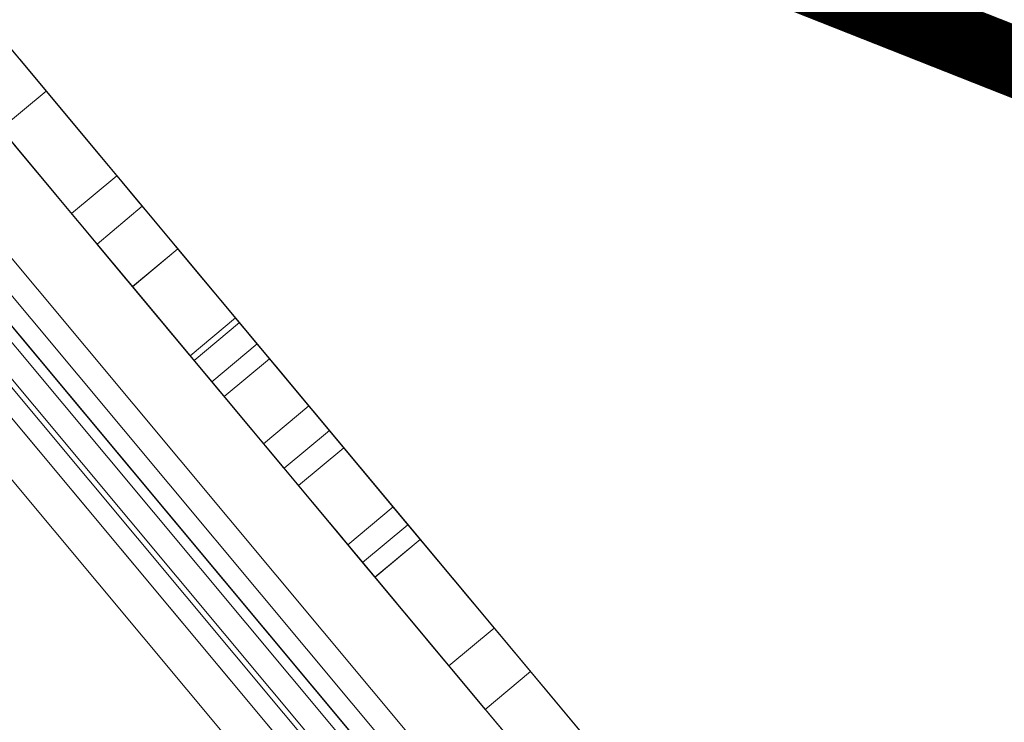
# Model space of a CAD drawing. Header units: millimetres. Extents: x -125266 to 274256, y -711690 to -301689.
# Tile 124 of 256: x -53499 to -53449, y -360735 to -360699. Entities that reach past the tile are written whole.
import ezdxf

# ---------------------------------------------------------------- set-up
doc = ezdxf.new("R2010")
doc.units = ezdxf.units.MM
for name, color, linetype, lineweight in [('AD Wall', 8, 'Continuous', 15), ('ARCH', 7, 'Continuous', 0), ('Equipment', 8, 'Continuous', 0), ('Legend', 5, 'Continuous', 0), ('MEPTEK HVAC-Kitchen Exhaust Air Duct', 30, 'Continuous', 30), ('MEPTEK-TEXT1', 7, 'Continuous', 30)]:
    doc.layers.add(name, color=color, linetype=linetype, lineweight=lineweight)
doc.layers.add('Light Equipment', color=8, linetype='Continuous')
doc.styles.get("Standard").update_dxf_attribs({"font": 'ARIALN.TTF'})
pattern_1 = [(22.867872, (419150.544, -703283.92), (-30.845707, 73.1364), [])]

# ---------------------------------------------------------------- blocks, each defined once
blk = doc.blocks.new('A$Cf0359734')
at = {"layer": 'Equipment', "extrusion": (0, 0, -1), "elevation": -15}
for points in [[(-610.078, 1224.798, -3.802846), (-1131.035, 947.449, 3.802846)], [(-563.585, 1106.137, -3.146449), (-1057.949, 842.946, 3.146449)], [(-371.238, 462.813, -2.242091), (-361.057, 468.233, 2.242091)]]:
    blk.add_lwpolyline(points, format="xyb", close=True, dxfattribs=at)
for points in [[(-591.722, 1158.987, -3.538831), (-1086.084, 895.797), (-1091.774, 906.486), (-1091.58, 906.121), (-1086.084, 895.797), (-1084.559, 898.382), (-1083.015, 900.957), (-1081.46, 903.525), (-1079.888, 906.087), (-1078.303, 908.636), (-1076.702, 911.181)], [(-1077.22, 914.233), (-1087.359, 908.836), (-1091.168, 906.808, 3.626728), (-598.019, 1169.352)], [(-597.218, 1169.311, -3.616317), (-1091.58, 906.121), (-1091.532, 906.208), (-1091.475, 906.293), (-1091.426, 906.38), (-1091.369, 906.465), (-1091.32, 906.552), (-1091.272, 906.639), (-1091.215, 906.724), (-1091.168, 906.808), (-598.022, 1169.351)], [(-597.218, 1169.31, -3.616317), (-1091.582, 906.12, 3.616317), (-597.219, 1169.312)], [(-591.722, 1158.988, -3.538831), (-1086.084, 895.795), (-1084.554, 898.384), (-1083.015, 900.956), (-1081.455, 903.526), (-1079.889, 906.086), (-1078.304, 908.635), (-1076.703, 911.179)], [(-599.158, 1041.719, -0.011713), (-984.646, 836.489), (-990.409, 833.326), (-995.883, 829.759), (-1000.962, 825.886), (-1005.713, 821.665), (-1011.224, 815.871), (-1016.164, 809.592), (-1020.378, 803.047), (-1023.979, 796.101), (-1025.529, 792.694), (-1080.437, 895.526, 3.572618), (-594.649, 1154.151, -3.572618), (-1080.436, 895.526, 3.572618), (-594.65, 1154.151, -3.572618), (-1080.31, 895.593), (-1031.842, 804.552), (-1031.857, 804.516), (-1031.842, 804.552)], [(-546.271, 1063.035, -2.890001), (-1031.776, 804.429), (-1025.527, 792.692)]]:
    blk.add_lwpolyline(points, format="xyb", dxfattribs=at)
for points in [[(-291.028, 543.105), (-743.017, 302.473)], [(-292.438, 545.753), (-744.427, 305.122)], [(-743.016, 302.474), (-291.027, 543.105), (-743.016, 302.474), (-744.425, 305.121)], [(-245.91, 458.357), (-288.208, 537.808), (-740.197, 297.177)], [(-697.897, 217.726), (-740.196, 297.177), (-734.902, 299.996), (-740.196, 297.177), (-288.207, 537.809)], [(-728.008, 310.463), (-306.033, 535.116), (-728.008, 310.463), (-724.248, 303.401)], [(-732.607, 297.82), (-734.016, 300.467), (-294.39, 534.517)], [(-730.802, 304.671), (-301.007, 533.487), (-730.802, 304.671), (-730.238, 303.612)], [(-734.016, 300.466), (-732.606, 297.819), (-292.98, 531.869)], [(-728.72, 303.287), (-299.682, 531.7)], [(-725.729, 302.928), (-299.82, 529.675), (-300.384, 530.734)], [(-299.821, 529.675), (-300.384, 530.734), (-726.293, 303.987)], [(-726.293, 303.987), (-300.384, 530.734)], [(-725.729, 302.928), (-299.82, 529.675)], [(-298.272, 529.051), (-727.31, 300.639), (-727.982, 300.281), (-728.644, 299.928), (-729.285, 299.587), (-729.894, 299.263), (-730.455, 298.964), (-730.974, 298.688), (-731.429, 298.446), (-731.821, 298.237)], [(-728.009, 310.464), (-724.249, 303.401), (-302.273, 528.054), (-724.249, 303.401), (-302.273, 528.054), (-724.249, 303.401)], [(-400.88, 484.621), (-401.43, 484.328), (-401.07, 484.52), (-400.573, 484.785), (-399.921, 485.132), (-398.1, 486.101), (-395.739, 487.358), (-392.954, 488.841), (-389.873, 490.481), (-386.612, 492.217), (-383.297, 493.982), (-380.851, 495.284), (-378.501, 496.536), (-376.288, 497.714), (-374.265, 498.79), (-372.688, 499.63), (-371.274, 500.383), (-369.998, 501.062), (-367.822, 502.221), (-365.81, 503.292), (-364.349, 504.07), (-362.771, 504.91), (-361.003, 505.851), (-358.96, 506.939)], [(-357.971, 510.864), (-360.37, 509.587), (-362.413, 508.499), (-364.181, 507.558), (-365.759, 506.718), (-367.22, 505.94), (-369.232, 504.869), (-371.408, 503.711), (-372.684, 503.031), (-374.098, 502.279), (-375.675, 501.439), (-377.698, 500.362), (-379.911, 499.184), (-382.261, 497.933), (-384.707, 496.63), (-388.022, 494.866), (-391.283, 493.13), (-394.364, 491.489), (-397.149, 490.007), (-399.51, 488.75)], [(-373.032, 499.447), (-373.969, 498.948), (-374.281, 498.782), (-374.033, 498.914), (-373.275, 499.317), (-372.079, 499.954), (-370.496, 500.797), (-368.59, 501.812), (-365.239, 503.596), (-361.485, 505.594), (-357.53, 507.7), (-353.565, 509.811), (-349.795, 511.818), (-346.412, 513.619), (-347.822, 516.266)], [(-358.406, 510.633), (-359.358, 510.126), (-360.322, 509.613), (-361.799, 508.826), (-363.366, 507.992), (-365.675, 506.763), (-368.332, 505.348), (-371.445, 503.691), (-374.145, 502.253), (-377.184, 500.635), (-380.409, 498.919), (-383.617, 497.211), (-386.613, 495.616), (-389.192, 494.243), (-390.266, 493.671), (-391.156, 493.197), (-391.844, 492.831), (-392.299, 492.588)], [(-374.442, 502.096), (-375.374, 501.599), (-375.691, 501.43), (-375.442, 501.563), (-374.685, 501.966), (-373.489, 502.603), (-371.906, 503.446), (-369.995, 504.463), (-366.649, 506.244), (-362.895, 508.243), (-358.94, 510.348), (-354.975, 512.459), (-351.205, 514.466), (-347.822, 516.267)], [(-392.298, 492.587), (-390.889, 489.94), (-390.434, 490.183), (-389.745, 490.549), (-388.856, 491.023), (-387.781, 491.595), (-385.203, 492.967), (-382.206, 494.563), (-378.998, 496.271), (-375.774, 497.987), (-372.74, 499.602), (-370.035, 501.043), (-366.922, 502.7), (-364.264, 504.115), (-361.956, 505.344), (-360.389, 506.178)], [(-359.051, 510.289), (-359.051, 510.289)], [(-359.053, 510.288), (-365.851, 506.669)], [(-367.642, 505.716), (-359.055, 510.287)], [(-360.905, 509.302), (-359.495, 506.655)], [(-370.132, 504.39), (-373.229, 502.741), (-375.246, 501.667), (-376.31, 501.101), (-376.548, 500.974), (-375.918, 501.309), (-374.505, 502.062), (-372.525, 503.116), (-370.19, 504.359), (-367.728, 505.67), (-364.8, 507.229), (-362.444, 508.483), (-361.396, 509.041), (-360.92, 509.295), (-361.142, 509.176), (-361.735, 508.86), (-362.736, 508.328), (-364.176, 507.561), (-366.097, 506.538), (-369.465, 504.745), (-373.838, 502.417), (-379.312, 499.503)], [(-357.643, 507.64), (-364.441, 504.021)], [(-366.232, 503.067), (-367.641, 505.714), (-366.232, 503.067), (-357.645, 507.639)], [(-377.902, 496.854), (-372.428, 499.769), (-368.055, 502.097), (-364.687, 503.89), (-362.766, 504.913), (-361.326, 505.679), (-360.325, 506.212), (-359.732, 506.528), (-359.51, 506.646), (-359.986, 506.392), (-361.034, 505.834), (-363.39, 504.58), (-366.318, 503.021), (-368.78, 501.711), (-371.115, 500.468), (-373.095, 499.414), (-374.508, 498.661), (-375.138, 498.326), (-374.9, 498.452), (-373.836, 499.019), (-371.819, 500.093), (-368.722, 501.742), (-370.131, 504.389)], [(-384.842, 493.16), (-364.443, 504.02), (-365.852, 506.667)], [(-365.853, 506.668), (-386.252, 495.808)], [(-387.117, 495.347), (-367.64, 505.717)], [(-367.644, 505.715), (-367.644, 505.715)], [(-379.311, 499.503), (-377.173, 500.642), (-375.664, 501.445), (-374.711, 501.952), (-374.245, 502.2), (-374.261, 502.192), (-374.838, 501.885), (-375.817, 501.363), (-377.278, 500.585), (-378.771, 499.79), (-380.005, 499.134), (-380.693, 498.767), (-380.529, 498.855), (-379.809, 499.238), (-378.496, 499.937), (-376.506, 500.997), (-373.747, 502.465), (-370.131, 504.39)], [(-387.117, 495.346), (-385.707, 492.699), (-366.23, 503.068)], [(-366.235, 503.068), (-366.235, 503.068)], [(-374.171, 502.24), (-372.761, 499.593)], [(-368.721, 501.742), (-372.337, 499.817), (-375.096, 498.348), (-377.086, 497.289), (-378.399, 496.59), (-379.119, 496.206), (-379.283, 496.119), (-378.595, 496.485), (-377.361, 497.142), (-375.868, 497.937), (-374.407, 498.715), (-373.428, 499.236), (-372.851, 499.543), (-372.835, 499.552), (-373.301, 499.304), (-374.254, 498.797), (-375.763, 497.993), (-377.901, 496.855), (-379.311, 499.502)], [(-390.889, 489.94), (-387.522, 491.733), (-384.912, 493.122), (-382.969, 494.157), (-381.624, 494.873), (-380.793, 495.315), (-380.401, 495.524), (-380.375, 495.538), (-380.836, 495.292), (-381.672, 494.847), (-382.509, 494.402), (-383.255, 494.004), (-383.679, 493.779), (-383.8, 493.714), (-383.509, 493.869), (-383.091, 494.092), (-382.466, 494.424), (-381.609, 494.881), (-380.491, 495.476), (-378.575, 496.496), (-376.102, 497.812), (-373.032, 499.447), (-374.441, 502.094)], [(-392.299, 492.589), (-388.937, 494.379), (-386.322, 495.771), (-384.379, 496.805), (-383.034, 497.521), (-382.203, 497.964), (-381.816, 498.17), (-381.784, 498.186), (-382.245, 497.941), (-383.082, 497.496), (-384.14, 496.932), (-384.966, 496.492), (-385.215, 496.36), (-384.919, 496.518), (-384.5, 496.741), (-383.876, 497.073), (-383.018, 497.53), (-381.906, 498.122), (-379.984, 499.145), (-377.517, 500.458), (-374.441, 502.096)], [(-374.28, 498.782), (-375.69, 501.43)], [(-375.15, 498.319), (-376.559, 500.966)], [(-379.337, 496.09), (-380.746, 498.738)], [(-381.757, 498.201), (-380.348, 495.554)], [(-383.807, 493.71), (-385.217, 496.358)], [(-386.252, 495.808), (-394.84, 491.236)], [(-386.253, 495.807), (-386.253, 495.807)], [(-394.842, 491.235), (-387.117, 495.347)], [(-384.842, 493.159), (-393.43, 488.588)], [(-384.844, 493.16), (-384.844, 493.16)], [(-393.432, 488.587), (-394.841, 491.234), (-393.432, 488.587), (-385.707, 492.699)], [(-394.841, 491.236), (-394.841, 491.236)], [(-393.431, 488.589), (-393.431, 488.589)]]:
    blk.add_lwpolyline(points, dxfattribs=at)
for points in [[(-300.443, 532.427), (-730.237, 303.611)], [(-300.864, 525.406), (-722.839, 300.753)], [(-386.252, 495.807), (-384.842, 493.159)]]:
    blk.add_lwpolyline(points, close=True, dxfattribs=at)
at = {"layer": 'Equipment', "extrusion": (0, 0, -1)}
for centre, radius, start, end in [((-625.132, 625.132, -15), 625.132, 145.142558, 90.917696), ((-624.647, 624.948, -15), 545.055, 148.86045, 87.1998), ((-624.649, 624.946, -15), 545.055, 148.86045, 87.1998), ((-624.649, 624.946, -15), 545.055, 148.86045, 87.1998), ((-624.649, 624.946, -15), 545.055, 148.86045, 87.1998), ((-624.648, 624.948, -15), 535.053, 147.01591, 89.04434), ((-624.648, 624.948, -15), 535.053, 147.01591, 89.04434)]:
    blk.add_arc(centre, radius, start, end, dxfattribs=at)
blk = doc.blocks.new('ARCH')
at = {"layer": 'AD Wall', "lineweight": 0}
h = blk.add_hatch(dxfattribs=at)
h.set_pattern_fill('ANSI31', color=256, scale=25, angle=-22.1321)
h.set_pattern_definition(pattern_1)
edge = h.paths.add_edge_path()
edge.add_arc((-53209.777, -360694.998), 761.132, 66.950176, 372.725314)
edge.add_line((-52467.341, -360527.338), (-52564.885, -360549.366))
edge.add_arc((-53209.777, -360694.998), 661.132, -293.049824, 12.725314, ccw=False)
edge.add_line((-52950.923, -360086.648), (-52911.77, -359994.631))
h = blk.add_hatch(dxfattribs=at)
h.set_pattern_fill('ANSI31', color=256, scale=25, angle=-22.1321)
h.set_pattern_definition(pattern_1)
edge = h.paths.add_edge_path()
edge.add_arc((-53209.777, -360694.998), 761.132, 66.950176, 372.725314)
edge.add_line((-52467.341, -360527.338), (-52564.885, -360549.366))
edge.add_arc((-53209.777, -360694.998), 661.132, -293.049824, 12.725314, ccw=False)
edge.add_line((-52950.923, -360086.648), (-52911.77, -359994.631))
at = {"layer": 'Legend'}
h = blk.add_hatch(dxfattribs=at)
h.set_pattern_fill('STARS', color=8, scale=10)
h.set_pattern_definition([(0, (0, 0), (0, 54.9926), [31.75, -31.75]), (60, (0, 0), (-47.624989, 27.4963), [31.75, -31.75]), (120, (15.875, 27.496), (-47.624989, -27.4963), [31.75, -31.75])])
edge = h.paths.add_edge_path()
edge.add_arc((-51817.979, -363404.309), 5191.63, 61.936933, 83.981486, ccw=False)
edge.add_arc((-50530.279, -361455.371), 2874.426, 46.910911, 66.315287, ccw=False)
edge.add_arc((-45770.4, -356341.816), 4111.638, 227.149807, 245.105568)
edge.add_arc((-47880.956, -360748.276), 776.117, 2.362346, 60.704003, ccw=False)
edge.add_line((-47105.498, -360716.285), (-47005.58, -360716.252))
edge.add_arc((-47880.491, -360747.808), 875.48, 2.065638, 60.978744)
edge.add_arc((-45770.4, -356341.816), 4011.638, 227.152741, 245.157892, ccw=False)
edge.add_arc((-50530.279, -361455.371), 2974.426, 46.914986, 66.241375)
edge.add_arc((-51817.979, -363404.309), 5291.63, 61.978166, 84.003452)
edge.add_arc((-52071.811, -370582.53), 12467.019, 86.2902578, 98.8797997)
edge.add_line((-53996.246, -358264.937), (-53996.246, -358366.16))
edge.add_arc((-52071.811, -370582.53), 12367.019, 86.2995301, 98.9521896, ccw=False)
h = blk.add_hatch(dxfattribs=at)
h.set_pattern_fill('STARS', color=8, scale=10)
h.set_pattern_definition([(0, (0, 0), (0, 54.9926), [31.75, -31.75]), (60, (0, 0), (-47.624989, 27.4963), [31.75, -31.75]), (120, (15.875, 27.496), (-47.624989, -27.4963), [31.75, -31.75])])
h.paths.add_polyline_path([(-51273.638, -358241.295, -0.096485), (-49375.612, -358823.058, -0.08487), (-48566.659, -359356.199, 0.078507), (-47501.185, -360071.421, -0.271382), (-47105.488, -360746.313), (-47005.488, -360746.284, 0.272593), (-47455.766, -359982.253, -0.078724), (-48498.5, -359283.025, 0.084528), (-49331.929, -358733.025, 0.0964), (-51265.17, -358141.634, 0.054377), (-53966.246, -358260.287), (-53966.246, -358361.472, -0.054648)])
at = {"layer": 'AD Wall', "lineweight": 0, "extrusion": (0, 0, -1)}
for radius in [761.132, 761.132, 661.132, 661.132]:
    blk.add_arc((53209.777, -360694.998, -5.049), radius, 167.274686, 113.049824, dxfattribs=at)
at = {"layer": 'Light Equipment', "lineweight": 0, "extrusion": (0, 0, -1), "elevation": -5.049}
for points in [[(52997.285, -360133.855, -3.802846), (52619.203, -360587.036, 3.802846)], [(53085.056, -360226.257, -3.146449), (52726.274, -360656.304, 3.146449)], [(53505.599, -360749.714, -2.242091), (53512.988, -360740.858, 2.242091)]]:
    blk.add_lwpolyline(points, format="xyb", close=True, dxfattribs=at)
for points in [[(52681.566, -360597.53), (52674.208, -360606.349), (52671.443, -360609.663, 3.626728), (53029.343, -360180.672)], [(53030.101, -360180.409, -3.616317), (52671.32, -360610.454), (52671.332, -360610.355), (52671.353, -360610.255), (52671.365, -360610.156), (52671.386, -360610.056), (52671.399, -360609.957), (52671.411, -360609.858), (52671.432, -360609.758), (52671.443, -360609.663), (53029.342, -360180.674)], [(53030.101, -360180.41, -3.616317), (52671.318, -360610.456, 3.616317), (53030.101, -360180.408)], [(53039.081, -360187.901, -3.538831), (52680.301, -360617.948), (52680.744, -360614.974), (52681.2, -360612.012), (52681.677, -360609.043), (52682.163, -360606.082), (52682.671, -360603.124), (52683.196, -360600.164)], [(53039.082, -360187.901, -3.538831), (52680.301, -360617.947), (52671.003, -360610.189), (52671.321, -360610.454), (52680.301, -360617.947), (52680.74, -360614.977), (52681.2, -360612.01), (52681.673, -360609.046), (52682.163, -360606.081), (52682.671, -360603.122), (52683.196, -360600.162)], [(53076.373, -360299.33, -0.011713), (52796.609, -360634.668), (52792.462, -360639.77), (52788.735, -360645.136), (52785.489, -360650.637), (52782.678, -360656.337), (52779.757, -360663.781), (52777.546, -360671.458), (52776.108, -360679.109), (52775.39, -360686.899), (52775.238, -360690.639), (52685.634, -360616.071, 3.572618), (53038.192, -360193.484, -3.572618), (52685.634, -360616.07, 3.572618), (53038.191, -360193.484, -3.572618), (52685.726, -360615.961), (52764.922, -360682.033), (52764.921, -360682.072), (52764.922, -360682.033)], [(53117.333, -360259.66, -2.890001), (52765.029, -360682.122), (52775.24, -360690.64)]]:
    blk.add_lwpolyline(points, format="xyb", dxfattribs=at)
for points in [[(53549.65, -360645.12), (53221.621, -361038.305)], [(53547.346, -360643.197), (53219.317, -361036.382)], [(53221.622, -361038.304), (53549.65, -360645.119), (53221.622, -361038.304), (53219.319, -361036.382)], [(53623.372, -360706.625), (53554.257, -360648.964), (53226.229, -361042.148)], [(53295.344, -361099.809), (53226.229, -361042.148), (53230.072, -361037.542), (53226.229, -361042.148), (53554.258, -360648.963)], [(53233.017, -361038.693), (53230.714, -361036.772), (53549.771, -360654.341)], [(53230.715, -361036.773), (53233.018, -361038.694), (53552.074, -360656.263)], [(53232.108, -361031.667), (53544.03, -360657.788), (53232.108, -361031.667), (53233.029, -361032.435)], [(53232.513, -361025.249), (53538.76, -360658.173), (53232.513, -361025.249), (53238.657, -361030.375)], [(53234.558, -361032.165), (53545.93, -360658.945)], [(53237.464, -361031.371), (53546.565, -360660.872), (53545.644, -360660.104)], [(53546.565, -360660.872), (53545.644, -360660.104), (53236.542, -361030.602)], [(53236.542, -361030.602), (53545.643, -360660.104)], [(53548.234, -360660.866), (53236.862, -361034.087), (53236.374, -361034.671), (53235.893, -361035.247), (53235.428, -361035.804), (53234.987, -361036.334), (53234.579, -361036.822), (53234.203, -361037.274), (53233.872, -361037.67), (53233.588, -361038.01)], [(53237.464, -361031.371), (53546.565, -360660.872)], [(53232.513, -361025.249), (53238.657, -361030.374), (53544.903, -360663.298), (53238.657, -361030.374), (53544.903, -360663.298), (53238.657, -361030.374)], [(53469.925, -360740.679), (53469.526, -360741.158), (53469.787, -360740.845), (53470.148, -360740.412), (53470.621, -360739.846), (53471.943, -360738.262), (53473.656, -360736.208), (53475.677, -360733.785), (53477.914, -360731.105), (53480.28, -360728.268), (53482.686, -360725.385), (53484.461, -360723.257), (53486.167, -360721.212), (53487.773, -360719.287), (53489.241, -360717.528), (53490.386, -360716.155), (53491.412, -360714.926), (53492.338, -360713.816), (53493.917, -360711.923), (53495.377, -360710.173), (53496.437, -360708.902), (53497.582, -360707.529), (53498.866, -360705.991), (53500.349, -360704.213)], [(53499.785, -360700.205), (53498.045, -360702.291), (53496.562, -360704.069), (53495.278, -360705.607), (53494.133, -360706.979), (53493.073, -360708.251), (53491.613, -360710.001), (53490.034, -360711.894), (53489.108, -360713.003), (53488.082, -360714.233), (53486.937, -360715.606), (53485.469, -360717.365), (53483.863, -360719.29), (53482.157, -360721.335), (53480.382, -360723.463), (53477.977, -360726.346), (53475.61, -360729.183), (53473.374, -360731.863), (53471.352, -360734.285), (53469.639, -360736.339)], [(53490.136, -360716.455), (53489.456, -360717.27), (53489.229, -360717.542), (53489.41, -360717.325), (53489.959, -360716.667), (53490.827, -360715.626), (53491.976, -360714.249), (53493.36, -360712.591), (53495.792, -360709.675), (53498.516, -360706.41), (53501.386, -360702.97), (53504.264, -360699.52), (53507, -360696.241), (53509.455, -360693.298), (53507.152, -360691.377)], [(53499.47, -360700.583), (53498.779, -360701.412), (53498.079, -360702.25), (53497.007, -360703.535), (53495.87, -360704.898), (53494.195, -360706.906), (53492.266, -360709.218), (53490.007, -360711.926), (53488.047, -360714.275), (53485.842, -360716.918), (53483.502, -360719.723), (53481.173, -360722.514), (53478.999, -360725.121), (53477.127, -360727.363), (53476.347, -360728.298), (53475.702, -360729.072), (53475.202, -360729.671), (53474.872, -360730.067)], [(53487.832, -360714.533), (53487.156, -360715.343), (53486.925, -360715.619), (53487.106, -360715.403), (53487.655, -360714.744), (53488.524, -360713.704), (53489.673, -360712.326), (53491.06, -360710.664), (53493.488, -360707.753), (53496.212, -360704.488), (53499.082, -360701.048), (53501.96, -360697.598), (53504.696, -360694.319), (53507.151, -360691.376)], [(53474.874, -360730.067), (53477.176, -360731.988), (53477.507, -360731.592), (53478.006, -360730.994), (53478.652, -360730.22), (53479.432, -360729.285), (53481.303, -360727.042), (53483.478, -360724.435), (53485.806, -360721.644), (53488.146, -360718.84), (53490.348, -360716.201), (53492.311, -360713.847), (53494.57, -360711.139), (53496.499, -360708.827), (53498.174, -360706.819), (53499.312, -360705.456)], [(53499.001, -360701.144), (53499.001, -360701.144)], [(53499, -360701.146), (53494.067, -360707.059)], [(53492.767, -360708.617), (53498.999, -360701.147)], [(53501.304, -360703.068), (53496.371, -360708.981)], [(53495.071, -360710.539), (53492.768, -360708.618), (53495.071, -360710.539), (53501.303, -360703.069)], [(53497.656, -360702.757), (53499.959, -360704.678)], [(53490.96, -360710.783), (53488.712, -360713.477), (53487.248, -360715.232), (53486.476, -360716.158), (53486.303, -360716.365), (53486.761, -360715.817), (53487.786, -360714.587), (53489.223, -360712.865), (53490.918, -360710.834), (53492.705, -360708.692), (53494.829, -360706.145), (53496.539, -360704.096), (53497.3, -360703.184), (53497.646, -360702.77), (53497.484, -360702.963), (53497.054, -360703.479), (53496.328, -360704.349), (53495.283, -360705.602), (53493.888, -360707.274), (53491.444, -360710.203), (53488.271, -360714.007), (53484.298, -360718.769)], [(53486.601, -360720.691), (53490.574, -360715.929), (53493.748, -360712.125), (53496.192, -360709.196), (53497.587, -360707.524), (53498.632, -360706.271), (53499.358, -360705.401), (53499.788, -360704.885), (53499.95, -360704.692), (53499.604, -360705.106), (53498.843, -360706.018), (53497.133, -360708.067), (53495.008, -360710.614), (53493.222, -360712.756), (53491.527, -360714.787), (53490.09, -360716.509), (53489.064, -360717.739), (53488.607, -360718.287), (53488.78, -360718.08), (53489.552, -360717.154), (53491.016, -360715.399), (53493.264, -360712.705), (53490.961, -360710.784)], [(53481.565, -360726.728), (53496.369, -360708.983), (53494.066, -360707.062)], [(53494.065, -360707.061), (53479.261, -360724.806)], [(53478.633, -360725.559), (53492.769, -360708.615)], [(53492.765, -360708.619), (53492.765, -360708.619)], [(53478.634, -360725.56), (53480.937, -360727.481), (53495.073, -360710.537)], [(53495.068, -360710.54), (53495.068, -360710.54)], [(53484.298, -360718.769), (53485.85, -360716.908), (53486.945, -360715.595), (53487.637, -360714.766), (53487.975, -360714.361), (53487.963, -360714.375), (53487.545, -360714.877), (53486.834, -360715.729), (53485.773, -360717), (53484.69, -360718.299), (53483.795, -360719.372), (53483.295, -360719.971), (53483.414, -360719.828), (53483.937, -360719.202), (53484.89, -360718.059), (53486.334, -360716.328), (53488.336, -360713.928), (53490.96, -360710.783)], [(53493.264, -360712.705), (53490.64, -360715.85), (53488.638, -360718.25), (53487.194, -360719.981), (53486.241, -360721.124), (53485.718, -360721.75), (53485.599, -360721.893), (53486.098, -360721.294), (53486.994, -360720.221), (53488.077, -360718.922), (53489.138, -360717.651), (53489.849, -360716.799), (53490.267, -360716.297), (53490.279, -360716.283), (53489.941, -360716.689), (53489.249, -360717.518), (53488.154, -360718.83), (53486.602, -360720.691), (53484.299, -360718.77)], [(53488.029, -360714.297), (53490.332, -360716.218)], [(53477.176, -360731.989), (53479.62, -360729.06), (53481.514, -360726.789), (53482.924, -360725.099), (53483.9, -360723.929), (53484.503, -360723.206), (53484.787, -360722.865), (53484.807, -360722.842), (53484.472, -360723.243), (53483.865, -360723.971), (53483.258, -360724.698), (53482.716, -360725.348), (53482.409, -360725.716), (53482.321, -360725.822), (53482.532, -360725.569), (53482.836, -360725.205), (53483.289, -360724.662), (53483.911, -360723.915), (53484.722, -360722.944), (53486.113, -360721.277), (53487.907, -360719.126), (53490.136, -360716.455), (53487.833, -360714.533)], [(53474.872, -360730.066), (53477.312, -360727.142), (53479.21, -360724.867), (53480.62, -360723.177), (53481.596, -360722.007), (53482.2, -360721.284), (53482.48, -360720.947), (53482.503, -360720.92), (53482.169, -360721.321), (53481.562, -360722.048), (53480.793, -360722.969), (53480.194, -360723.688), (53480.013, -360723.904), (53480.229, -360723.646), (53480.532, -360723.282), (53480.985, -360722.739), (53481.608, -360721.993), (53482.415, -360721.026), (53483.81, -360719.354), (53485.6, -360717.208), (53487.832, -360714.532)], [(53489.23, -360717.541), (53486.927, -360715.619)], [(53488.599, -360718.297), (53486.296, -360716.376)], [(53485.56, -360721.939), (53483.257, -360720.018)], [(53482.523, -360720.896), (53484.826, -360722.818)], [(53482.316, -360725.828), (53480.013, -360723.907)], [(53479.261, -360724.806), (53473.028, -360732.277)], [(53479.26, -360724.807), (53479.26, -360724.807)], [(53473.027, -360732.278), (53478.633, -360725.559)], [(53481.565, -360726.729), (53475.332, -360734.199)], [(53481.562, -360726.728), (53481.562, -360726.728)], [(53475.331, -360734.2), (53473.028, -360732.279), (53475.331, -360734.2), (53480.937, -360727.481)], [(53473.028, -360732.277), (53473.028, -360732.277)], [(53475.33, -360734.198), (53475.33, -360734.198)]]:
    blk.add_lwpolyline(points, dxfattribs=at)
for points in [[(53544.951, -360658.557), (53233.03, -361032.436)], [(53547.207, -360665.22), (53240.96, -361032.296)], [(53479.262, -360724.807), (53481.565, -360726.729)]]:
    blk.add_lwpolyline(points, close=True, dxfattribs=at)
at = {"layer": 'Light Equipment', "lineweight": 0, "extrusion": (0, 0, -1)}
for centre, radius, start, end in [((53209.26, -360695.008, -5.049), 625.132, 167.274686, 113.049824), ((53209.779, -360694.995, -5.049), 545.055, 170.99258, 109.33193), ((53209.777, -360694.998, -5.049), 545.055, 170.99258, 109.33193), ((53209.777, -360694.998, -5.049), 545.055, 170.99258, 109.33193), ((53209.777, -360694.998, -5.049), 545.055, 170.99258, 109.33193), ((53209.778, -360694.996, -5.049), 535.053, 169.14804, 111.17647), ((53209.778, -360694.996, -5.049), 535.053, 169.14804, 111.17647)]:
    blk.add_arc(centre, radius, start, end, dxfattribs=at)
at = {"layer": 'Equipment', "rotation": 337.8678715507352}
blk.add_blockref('A$Cf0359734', (-54023.845, -361038.564, -9.95), dxfattribs=at)

msp = doc.modelspace()

# ---------------------------------------------------------------- linework, layer by layer
at = {"layer": 'MEPTEK HVAC-Kitchen Exhaust Air Duct', "const_width": 3.534, "elevation": 3.541}
msp.add_lwpolyline([(-53456.628, -360698.029), (-53334.042, -360649.579), (-53334.042, -360678.151), (-53173.719, -360678.151), (-53135.377, -360649.579), (-53092.861, -360649.579), (-53150.561, -360698.029), (-53092.861, -360746.48), (-53135.377, -360746.48), (-53173.719, -360717.908), (-53334.042, -360717.908), (-53334.042, -360746.48), (-53456.628, -360698.029)], dxfattribs=at)

# ---------------------------------------------------------------- block references
at = {"layer": 'ARCH'}
msp.add_blockref('ARCH', (0, 0), dxfattribs=at)

# ---------------------------------------------------------------- texts
at = {"layer": 'MEPTEK-TEXT1', "char_height": 350, "attachment_point": 1}
for s, insert, width in [('{\\fCalibri|b0|i0|c0|p34;\\H1.28571x;\\C1;GENERAL GUIDELINES-HVAC :\\P\\fArial Narrow|b0|i0|c0|p34;\\H0.88889x;\\C256;\\P\\fCalibri|b0|i0|c0|p34;\\C4;DUCTING :\\H0.875x;\\P\\pi-1050,l1050,t1050;\\C256;1.^IDUCTING SHALL BE IN ACCORDANCE WITH IS 655, GALVANIZED IRON SHEET TO BE USED FOR ALL DUCTING WORKS. THERMAL INSULATION ON DUCTS SHALL BE 19 MM THICK. CLOSED CELL CLASS “O” BS 476 PART 6-7 FM APPROVED NITRILE RUBBER ELASTOMERIC INSULATION THERMAL CONDUCTIVITY 0.033 WATTS PER METER-KELVIN (W/(M.K)) AT 0°C FOR AIR CONDITIONING DUCTING. \\P2.^ITHERMAL INSULATION ON KITCHEN EXHAUST DUCTING SHALL BE 80 MM THICK ALUMINUM FOIL FACED RESIN BONDED FIBRE GLASS WOOL OF DENSITY NOT LESS THAN 48 KG/M3.\\P3.^ITHERMAL INSULATION ON FRESH AIR, SUPPLY AIR AND RETURN AIR SHALL BE 19MM THICK CLOSED CELL ANTI-MICROBIAL CLASS “O” BS 476 AND PART 6 & 7 FM APPROVED NITRILE RUBBER ELASTOMERIC INSULATION THERMAL CONDUCTIVITY 0.033 WATTS PER METER-KELVIN (W/ (M\\fArial|b0|i0|c0|p34;.\\fCalibri|b0|i0|c0|p34;K)) AT 0°C.\\P4.^IAPPROPRIATE NUMBER OF TRAP DOORS SHALL BE PROVIDED IN KITCHEN EXHAUST DUCTING FOR OIL/GREASE CLEANING PURPOSE.\\P5.^IDUCTING INSTALLATION WITH RESPECT TO FRESH AIR INTAKE, KITCHEN EXHAUST OUT FROM LOCATION UP TO LOUVERS AT FAÇADE SHALL BE IN THE SCOPE OF CONCESSIONER INCLUDING AIR WASHER, EXHAUST FAN SECTION DRY SCRUBBER ETC.\\P6.^IEACH AND EVERY KITCHEN EXHAUST HOOD SHOULD BE EQUIPPED WITH UL LISTED, WET CHEMICAL BASED, MECHANICALLY OPERATED, AUTOMATIC FIRE SUPPRESSION SYSTEM. SEPARATE DRAWING TO BE SUBMITTED FOR HOOD SUPPRESSION SYSTEM.\\P7.^ISUPPORTING OF DUCTING TO BE DONE WITH USING ANGLE 50X 50 X 5MM AND TIE ROD OF SIZE MINIMUM 10 MM DIA/ AS PER DUCT SIZE.\\P8.^IPOST COMPLETION OF ONSITE WORK, CONCESSIONAIRE HAS TO SHARE TESTING AND COMMISSIONING REPORT WITH DIAL.\\P9.^IINTEGRATION WITH FIRE ALARM SYSTEM, SO THAT AHU GET SWITCHED OFF IN CASE OF ANY FIRE INCIDENT.\\P10.^IFOR EQUIPMENT PLACEMENT STRUCTURAL DETAILS TO BE APPROVED BY STRUCTURAL CONSULTANT AND SAME TO BE SHARE WITH DIAL.\\P11.^ITRAP DOOR WITH PROPER ACCESS TO BE PROVIDED FOR FILTER AND COPPER COIL CLEANING.\\P12.^IKITCHEN VENTILATION SHALL COMPLY TO NFPA 96 GUIDELINE.}', (-102876.109, -301696.901), 28043.42879), ('{\\fCalibri|b0|i0|c0|p34;\\H1.28571x;\\C1;CHILLED WATER PIPING:-\\H0.77778x;\\P\\pi-1050,l1050,t1050;\\C256;1.^ICHILLED WATER PIPING SHALL BE CONFIRMING TO IS:1239 PART I CLASS ‘C’ HEAVY AND FITTING SHALL BE CONFORMING TO ASTM A-105,3000LBS SOCKET WELD END (UP TO 50MM) & 1S:1239 PART-II HEAVY/ASTM A-234 WPB, GR.B BUTT WELD FITTING ( ABOVE 50NB PIPE SIZE)\\P2.^IPIPING CONNECTION SHOULD BE SOCKET WELDED UP TO 50NB SIZE AND SHALL BE BUTT WELD ABOVE 50NB PIPE SIZE. PIPE FLANGES SHOULD BE CONFIRMING TO ASTM A-105 # 150 SORF AND FLANGE DIMENSION SHOULD BE IN ACCORDANCE WITH ASME/ANSI B 16.5 (150 SORF), FITTING TO FITTING WELDING IS NOT ALLOWED. NOZZLE CONNECTIONS/THREDOLETS/WELDOLETS ARE NOT ALLOWED BY PUNCTURING THE PIPE. ONLY EQUAL/UNEQUAL TEE’S SHALL BE USED FOR BRANCH CONNECTION FROM HEADER. SOCKET WELD END TEE SHOULD BE USED FOR BRANCH CONNECTION (UP-TO -50NB PIPE SIZE) W.R.T TO PRESSURE GAUGE/TEMPERATURE GAUGE/AIR VENT/DRAIN POINT ETC.\\P3.^IPOST INSTALLATION CLEARANCE BY DIAL, CHW PIPING SHALL BE TESTED @15KGF/CM2 HYDROSTATICS PRESSURE FOR 24HRS HOLD TIME AND TESTING SHOULD BE WITNESSED TO DIAL TEAM.\\P4.^ITHERMAL INSULATION ON CHW AND CONDENSATE DRAIN PIPING LINE SHALL BE 25MM THICK. CLOSED CELL ANTI-MICROBIAL CLASS “O” BS 476 AND PART 6 & 7 FM APPROVED NITRILE RUBBER ELASTOMERIC INSULATION THERMAL CONDUCTIVITY 0.033 WATTS PER METER-KELVIN (W/ (M\\fArial|b0|i0|c0|p34;⋅\\fCalibri|b0|i0|c0|p34;K)) AT 0°C.\\P5.^ICONDENSATE DRAIN PIPING SHALL BE COMPLYING TO IS 4985 CLASS 3 UPVC PIPE. SOLVENT CEMENT COMPLYING WITH ASTM D2564 SHALL BE USED FOR JOINTS.\\P6.^IFOR CEILING SUSPENDED CHILLED WATER PIPE:  PIPE SHOULD BE HANGED WITH TIE ROD OF SIZE MINIMUM 10 MM DIA.}', (-102709.024, -319968.004), 24849.35391)]:
    msp.add_mtext(s, dxfattribs=dict(at, insert=insert, width=width))

doc.saveas('drawing.dxf')
